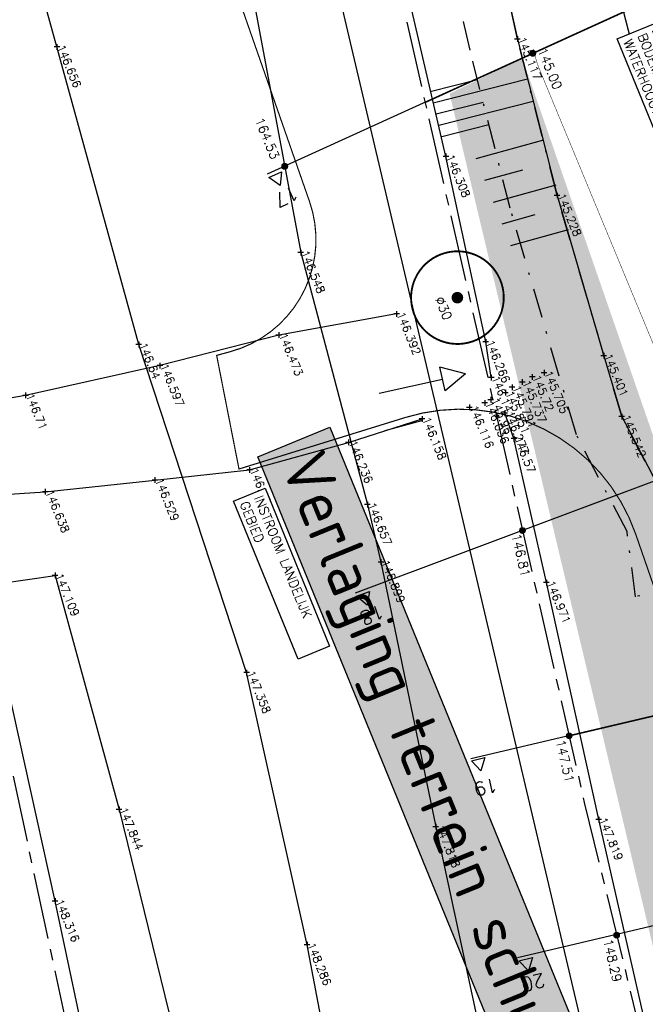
# Model space of a CAD drawing. Header units: metres. Extents: x 189938 to 192675, y 307646 to 311153.
# Tile 25 of 100: x 191634 to 191661, y 309056 to 309099. Entities that reach past the tile are written whole.
import ezdxf

# ---------------------------------------------------------------- set-up
doc = ezdxf.new("R2010")
doc.units = ezdxf.units.M
for name, pattern in [('1-200 CENTER', [4.28625, 2.8575, -0.47625, 0.47625, -0.47625]), ('1-200 DASHDOT', [2.54, 1.27, -0.635, 0, -0.635]), ('1-200 HIDDEN', [0.9525, 0.635, -0.3175])]:
    doc.linetypes.add(name, pattern=pattern)
for name, color, linetype in [('0-ALGEMENE TEKST', 1, 'Continuous'), ('PH-ALG-WERKGRENS', 3, '1-200 WERKGRENS'), ('PH-BEST-BOOM-HANDHAVEN', 98, 'Continuous'), ('PH-BEST-BOOM-HANDHAVEN-DIAMETER', 7, 'Continuous'), ('PH-BEST-KADASTRALE-GRENS', 240, '1-200 CENTER'), ('PH-BEST-TALUD', 8, 'Continuous'), ('PH-HULPLIJNEN-DPROF', 6, '1-200 DASHDOT'), ('PH-INM-BODEM-TALUD', 8, 'Continuous'), ('PH-INM-HAAG', 94, '1-200 BLOKHAAG'), ('PH-INM-HOOGTE', 30, 'Continuous'), ('PH-INM-HOOGTE-AANDUIDING', 30, 'Continuous'), ('PH-INM-VLAKVERDICHTINGSLIJN', 8, 'Continuous'), ('PH-NIEUW-AAND-DPROF', 3, 'Continuous'), ('PH-NIEUW-BEPLANTING-GAZON-BERM', 75, 'Continuous'), ('PH-NIEUW-HOOGTES', 150, 'Continuous'), ('PH-NIEUW-TEKST', 7, 'Continuous'), ('PH-ONTWERP-HULPLIJNEN', 150, 'Continuous'), ('PH-ONTWERP-WATERBUFFER', 7, 'Continuous'), ('PH-OPBREEK-GAZON-BERM', 75, 'Continuous')]:
    doc.layers.add(name, color=color, linetype=linetype)
doc.layers.add('PH-BEST-HOOGTE', color=20, linetype='Continuous', lineweight=9)
doc.styles.add('NLCS-ISO', font='NLCS-ISO.ttf')
doc.styles.add('ROMANS', font='romans.shx')
doc.linetypes.add('1-200 BLOKHAAG', pattern='A,0,-0.035,[1,Gras.shx,S=5,R=0,X=0,Y=0.0025],-0.475', length=0.51)
doc.linetypes.add('1-200 WERKGRENS', pattern='A,1.5,-0.6,["WERK",ROMANS,S=0.24,R=0,X=-0.5,Y=-0.12],-0.45', length=2.55)

# ---------------------------------------------------------------- blocks, each defined once
blk = doc.blocks.new('*U50')
at = {"const_width": 0.08}
blk.add_lwpolyline([(1.293, 1.526, 24.202564), (1.526, 1.293, 0.041318)], format="xyb", close=True, dxfattribs=at)
at = {"linetype": 'Continuous', "const_width": 0.25}
blk.add_lwpolyline([(-0.125, 0, 1), (0.125, 0, 1)], format="xyb", close=True, dxfattribs=at)
blk = doc.blocks.new('Hoogtepunt')
h = blk.add_hatch(color=256)
edge = h.paths.add_edge_path()
edge.add_arc((0, 0), 0.128, 0, 360)
blk.add_circle((0, 0), 0.128)

msp = doc.modelspace()

# ---------------------------------------------------------------- hatches: boundary and pattern name
at = {"layer": 'PH-NIEUW-BEPLANTING-GAZON-BERM', "transparency": 33554534}
h = msp.add_hatch(color=256, dxfattribs=at)
h.dxf.hatch_style = 1
h.paths.add_polyline_path([(191655.355, 309096.942), (191652.223, 309095.409), (191661.336, 309057.187), (191668.298, 309059.6)])
at = {"layer": 'PH-OPBREEK-GAZON-BERM', "transparency": 33554585}
h = msp.add_hatch(color=256, dxfattribs=at)
h.dxf.hatch_style = 1
edge = h.paths.add_edge_path()
edge.add_line((191661.6, 309078.922), (191655.355, 309096.942))
edge.add_line((191655.355, 309096.942), (191652.223, 309095.409))
edge.add_line((191652.223, 309095.409), (191661.336, 309057.187))
edge.add_line((191661.336, 309057.187), (191662.268, 309053.276))
edge.add_line((191662.268, 309053.276), (191663.2, 309049.366))
edge.add_line((191663.2, 309049.366), (191664.133, 309045.456))
edge.add_line((191664.133, 309045.456), (191665.065, 309041.545))
edge.add_line((191665.065, 309041.545), (191667.415, 309031.689))
edge.add_line((191667.415, 309031.689), (191667.766, 309030.216))
edge.add_arc((191677.493, 309032.535), 10, 193.4097, 247.4895)
edge.add_arc((191677.493, 309032.535), 10, 247.4895, 283.6396)
edge.add_line((191679.852, 309022.817), (191684.921, 309024.047))
edge.add_line((191684.921, 309024.047), (191690.963, 309025.513))
edge.add_arc((191688.604, 309035.231), 10, 283.6396, 329.4933)
edge.add_arc((191688.604, 309035.231), 10, 329.4937, 375.517)
edge.add_line((191698.24, 309037.906), (191697.825, 309039.418))
edge.add_line((191697.825, 309039.418), (191694.503, 309051.523))
edge.add_line((191694.503, 309051.523), (191693.444, 309055.38))
edge.add_line((191693.444, 309055.38), (191692.385, 309059.238))
edge.add_line((191692.385, 309059.238), (191691.327, 309063.095))
edge.add_line((191691.327, 309063.095), (191689.374, 309070.211))
edge.add_line((191689.374, 309070.211), (191687.109, 309072.437))
edge.add_line((191687.109, 309072.437), (191686.384, 309074.711))
edge.add_line((191686.384, 309074.711), (191685.774, 309076.627))
edge.add_line((191685.774, 309076.627), (191685.049, 309078.901))
edge.add_line((191685.049, 309078.901), (191685.844, 309082.09))
edge.add_line((191685.844, 309082.09), (191683.678, 309087.187))
edge.add_line((191683.678, 309087.187), (191679.464, 309085.609))
edge.add_line((191679.464, 309085.609), (191661.6, 309078.922))

# ---------------------------------------------------------------- linework, layer by layer
at = {"layer": 'PH-ALG-WERKGRENS', "ltscale": 1.25, "flags": 128}
msp.add_lwpolyline([(191642.15, 309122.216), (191666.604, 309018.387), (191707.798, 309023.591)], dxfattribs=at)
at = {"layer": 'PH-BEST-KADASTRALE-GRENS', "flags": 128}
for points in [[(191640.835, 309140.265), (191643.791, 309124.6), (191649.68, 309101.561), (191658.029, 309064.866), (191662.709, 309045.639), (191669.63, 309016.21)], [(191604.733, 309066.568), (191632.078, 309072.215), (191642.899, 309021.73), (191647.903, 309000)]]:
    msp.add_lwpolyline(points, dxfattribs=at)
at = {"layer": 'PH-BEST-TALUD'}
for points in [[(191651.392, 309095.504), (191653.425, 309096.02)], [(191651.515, 309095.019), (191655.581, 309096.051)], [(191651.638, 309094.535), (191653.671, 309095.05)], [(191651.761, 309094.05), (191655.827, 309095.082)], [(191651.884, 309093.565), (191653.917, 309094.081)]]:
    msp.add_lwpolyline(points, dxfattribs=at)
at = {"layer": 'PH-HULPLIJNEN-DPROF'}
for points in [[(191671.531, 309102.954), (191674.181, 309098.281), (191676.651, 309093.822), (191678.243, 309089.532), (191679.51, 309085.462), (191680.75, 309080.912), (191680.996, 309078.764), (191662.406, 309074.253), (191661.883, 309077.219), (191659.645, 309081.49), (191656.857, 309091.021), (191655.146, 309097.765), (191653.597, 309104.72)], [(191676.013, 309099.308), (191678.565, 309094.701), (191680.231, 309090.21), (191681.526, 309086.05), (191682.818, 309081.31), (191682.799, 309079.202), (191660.231, 309073.726), (191659.872, 309076.533), (191657.688, 309080.7), (191654.831, 309090.468), (191653.103, 309097.278), (191651.562, 309104.196)]]:
    msp.add_lwpolyline(points, dxfattribs=at)
at = {"layer": 'PH-INM-BODEM-TALUD'}
msp.add_lwpolyline([(191684.895, 309070.69), (191684.809, 309067.72), (191685.482, 309059.617), (191686.944, 309051.796), (191688.61, 309043.932), (191690.575, 309035.272), (191691.407, 309028.895), (191682.642, 309027.22), (191678.363, 309026.741), (191676.409, 309033.926), (191674.305, 309041.377), (191672.488, 309049.375), (191670.726, 309056.731), (191669.318, 309063.053), (191668.411, 309067.416), (191666.809, 309073.572), (191664.862, 309079.747), (191663.32, 309086.772), (191661.059, 309093.799), (191659.376, 309100.321), (191657.283, 309107.757), (191656.124, 309112.76), (191654.332, 309118.453), (191651.293, 309124.158)], dxfattribs=at)
at = {"layer": 'PH-INM-HAAG', "flags": 128}
for points in [[(191654.017, 309083.172), (191653.78, 309084.708), (191652.062, 309092.702), (191650.084, 309101.255), (191647.871, 309110.496), (191645.562, 309119.535), (191644.163, 309125.14), (191643.361, 309128.998), (191642.518, 309132.956), (191642.176, 309134.535), (191641.179, 309140.22)], [(191660.989, 308945.457), (191660.502, 308947.41), (191659.262, 308953.555), (191657.505, 308961.827), (191654.762, 308973.33), (191652.309, 308984.529), (191650.542, 308992.023), (191647.822, 309004.056), (191645.839, 309013.207), (191643.084, 309025.482), (191640.284, 309038.056), (191638.353, 309045.843), (191635.224, 309060.608), (191632.597, 309072.44), (191624.575, 309070.983), (191613.534, 309068.738), (191606.127, 309067.163), (191605.036, 309067.087), (191604.468, 309069.962), (191601.781, 309082.247), (191600.167, 309089.463), (191599.28, 309093.572), (191598.219, 309097.815), (191597.088, 309104.462), (191600.035, 309105.068)], [(191702.39, 309021.341), (191697.484, 309019.896), (191691.429, 309019.472), (191683.139, 309018.458), (191669.922, 309017.015), (191668.798, 309022.596), (191666.991, 309030.546), (191665.273, 309038.385), (191663.34, 309045.672), (191660.679, 309055.228), (191658.652, 309064.127), (191656.395, 309074.336), (191654.996, 309080.545), (191654.598, 309081.633)]]:
    msp.add_lwpolyline(points, dxfattribs=at)
at = {"layer": 'PH-INM-HOOGTE', "flags": 128}
for points in [[(191655.268, 309097.765), (191655.024, 309097.765)], [(191655.146, 309097.887), (191655.146, 309097.643)], [(191656.979, 309091.021), (191656.735, 309091.021)], [(191656.857, 309091.143), (191656.857, 309090.899)], [(191658.868, 309084.238), (191658.868, 309083.994)], [(191658.99, 309084.116), (191658.746, 309084.116)], [(191655.782, 309083.325), (191655.782, 309083.081)], [(191656.415, 309083.381), (191656.171, 309083.381)], [(191656.293, 309083.503), (191656.293, 309083.259)], [(191655.474, 309082.977), (191655.23, 309082.977)], [(191655.352, 309083.099), (191655.352, 309082.855)], [(191655.904, 309083.203), (191655.66, 309083.203)], [(191654.749, 309082.517), (191654.505, 309082.517)], [(191654.627, 309082.639), (191654.627, 309082.395)], [(191655.039, 309082.754), (191654.795, 309082.754)], [(191654.917, 309082.876), (191654.917, 309082.632)], [(191653.862, 309082.082), (191653.618, 309082.082)], [(191653.74, 309082.204), (191653.74, 309081.96)], [(191654.117, 309082.216), (191653.873, 309082.216)], [(191653.995, 309082.338), (191653.995, 309082.094)], [(191653.199, 309081.889), (191652.955, 309081.889)], [(191653.077, 309082.011), (191653.077, 309081.767)], [(191651.159, 309081.39), (191650.915, 309081.39)], [(191651.037, 309081.512), (191651.037, 309081.268)], [(191659.767, 309081.49), (191659.523, 309081.49)], [(191659.645, 309081.612), (191659.645, 309081.368)], [(191647.986, 309080.382), (191647.742, 309080.382)], [(191647.864, 309080.504), (191647.864, 309080.26)], [(191643.725, 309079.195), (191643.481, 309079.195)], [(191643.603, 309079.317), (191643.603, 309079.073)], [(191639.643, 309078.755), (191639.399, 309078.755)], [(191639.521, 309078.877), (191639.521, 309078.633)], [(191634.917, 309078.251), (191634.673, 309078.251)], [(191634.795, 309078.373), (191634.795, 309078.129)]]:
    msp.add_lwpolyline(points, dxfattribs=at)
at = {"layer": 'PH-INM-HOOGTE'}
for p in [(191655.146, 309097.765), (191656.857, 309091.021), (191658.868, 309084.116), (191656.293, 309083.381), (191655.352, 309082.977), (191655.782, 309083.203), (191654.627, 309082.517), (191654.917, 309082.754), (191653.74, 309082.082), (191653.995, 309082.216), (191653.077, 309081.889), (191651.037, 309081.39), (191659.645, 309081.49), (191647.864, 309080.382), (191643.603, 309079.195), (191639.521, 309078.755), (191634.795, 309078.251)]:
    msp.add_point(p, dxfattribs=at)
at = {"layer": 'PH-INM-HOOGTE-AANDUIDING', "flags": 128}
for points in [[(191635.424, 309097.428), (191635.18, 309097.428)], [(191635.302, 309097.55), (191635.302, 309097.306)], [(191652.184, 309092.702), (191651.94, 309092.702)], [(191652.062, 309092.824), (191652.062, 309092.58)], [(191645.93, 309088.564), (191645.686, 309088.564)], [(191645.808, 309088.686), (191645.808, 309088.442)], [(191650.058, 309085.914), (191649.814, 309085.914)], [(191649.936, 309086.036), (191649.936, 309085.792)], [(191644.86, 309085.129), (191644.86, 309084.885)], [(191638.949, 309084.595), (191638.705, 309084.595)], [(191638.827, 309084.717), (191638.827, 309084.473)], [(191644.982, 309085.007), (191644.738, 309085.007)], [(191653.902, 309084.708), (191653.658, 309084.708)], [(191653.78, 309084.83), (191653.78, 309084.586)], [(191639.737, 309083.811), (191639.737, 309083.567)], [(191639.859, 309083.689), (191639.615, 309083.689)], [(191654.139, 309083.172), (191653.895, 309083.172)], [(191654.017, 309083.294), (191654.017, 309083.05)], [(191633.951, 309082.529), (191633.951, 309082.285)], [(191634.073, 309082.407), (191633.829, 309082.407)], [(191654.72, 309081.633), (191654.476, 309081.633)], [(191654.598, 309081.755), (191654.598, 309081.511)], [(191655.118, 309080.545), (191654.874, 309080.545)], [(191654.996, 309080.667), (191654.996, 309080.423)], [(191648.683, 309077.824), (191648.683, 309077.58)], [(191648.805, 309077.702), (191648.561, 309077.702)], [(191649.261, 309075.344), (191649.261, 309075.1)], [(191649.383, 309075.222), (191649.139, 309075.222)], [(191635.341, 309074.648), (191635.097, 309074.648)], [(191635.219, 309074.77), (191635.219, 309074.526)], [(191656.395, 309074.458), (191656.395, 309074.214)], [(191656.517, 309074.336), (191656.273, 309074.336)], [(191643.593, 309070.458), (191643.349, 309070.458)], [(191643.471, 309070.58), (191643.471, 309070.336)], [(191637.979, 309064.687), (191637.979, 309064.443)], [(191638.101, 309064.565), (191637.857, 309064.565)], [(191658.652, 309064.249), (191658.652, 309064.005)], [(191651.751, 309063.815), (191651.507, 309063.815)], [(191651.629, 309063.937), (191651.629, 309063.693)], [(191658.774, 309064.127), (191658.53, 309064.127)], [(191635.346, 309060.608), (191635.102, 309060.608)], [(191635.224, 309060.73), (191635.224, 309060.486)], [(191646.201, 309058.733), (191645.957, 309058.733)], [(191646.079, 309058.855), (191646.079, 309058.611)]]:
    msp.add_lwpolyline(points, dxfattribs=at)
at = {"layer": 'PH-INM-HOOGTE-AANDUIDING'}
for p in [(191635.302, 309097.428), (191652.062, 309092.702), (191645.808, 309088.564), (191649.936, 309085.914), (191638.827, 309084.595), (191644.86, 309085.007), (191653.78, 309084.708), (191639.737, 309083.689), (191654.017, 309083.172), (191633.951, 309082.407), (191654.598, 309081.633), (191654.996, 309080.545), (191648.683, 309077.702), (191649.261, 309075.222), (191635.219, 309074.648), (191656.395, 309074.336), (191643.471, 309070.458), (191637.979, 309064.565), (191651.629, 309063.815), (191658.652, 309064.127), (191635.224, 309060.608), (191646.079, 309058.733)]:
    msp.add_point(p, dxfattribs=at)
at = {"layer": 'PH-INM-VLAKVERDICHTINGSLIJN'}
for points in [[(191640.244, 309112.117), (191643.202, 309102.56), (191645.808, 309088.564), (191648.683, 309077.702), (191649.261, 309075.222), (191651.629, 309063.815), (191654.731, 309049.382), (191658.107, 309035.297), (191660.244, 309023.169)], [(191656.335, 309013.737), (191654.293, 309022.707), (191651.794, 309033.238), (191648.855, 309044.096), (191646.079, 309058.733), (191643.471, 309070.458), (191638.827, 309084.595), (191635.302, 309097.428), (191631.94, 309109.553), (191623.885, 309105.629), (191613.503, 309102.425), (191615.851, 309092.642), (191618.515, 309082.01), (191611.832, 309078.876), (191609.26, 309089.068)], [(191653.597, 309104.72), (191655.146, 309097.765), (191656.857, 309091.021), (191658.868, 309084.116), (191659.645, 309081.49), (191661.883, 309077.219), (191663.11, 309070.262), (191664.95, 309063.419), (191666.658, 309055.956), (191668.772, 309047.382), (191670.88, 309038.932), (191672.752, 309030.631), (191674.551, 309022.498), (191682.609, 309023.161), (191689.511, 309023.872), (191696.944, 309024.504), (191696.576, 309029.7), (191694.791, 309037.077), (191692.802, 309044.757), (191691.02, 309051.874), (191689.788, 309058.486), (191688.741, 309066.203), (191688.773, 309069.643), (191688.798, 309071.638)], [(191600.61, 309103.424), (191602.166, 309096.059), (191604.712, 309084.701), (191606.219, 309078.586), (191608.384, 309069.828), (191617.635, 309071.439), (191628.063, 309073.603), (191635.219, 309074.648), (191637.979, 309064.565), (191641.566, 309049.96), (191644.933, 309034.501), (191648.3, 309021.411), (191650.769, 309010.936)], [(191649.936, 309085.914), (191644.86, 309085.007), (191639.737, 309083.689), (191633.951, 309082.407), (191626.392, 309081.099), (191619.768, 309079.541)], [(191610.485, 309074.367), (191617.467, 309075.575), (191623.8, 309076.74), (191629.25, 309077.893), (191634.795, 309078.251), (191639.521, 309078.755), (191643.603, 309079.195), (191647.864, 309080.382), (191651.037, 309081.39)]]:
    msp.add_lwpolyline(points, dxfattribs=at)
at = {"layer": 'PH-NIEUW-AAND-DPROF', "color": 1}
for points in [[(191681.879, 309109.03), (191644.367, 309091.935)], [(191690.489, 309089.736), (191648.151, 309073.887)], [(191694.593, 309076.499), (191653.139, 309066.745)], [(191696.062, 309067.805), (191655.15, 309058.171)]]:
    msp.add_lwpolyline(points, dxfattribs=at)
at = {"layer": 'PH-NIEUW-AAND-DPROF', "color": 7}
for points in [[(191644.975, 309092.047), (191644.918, 309091.45), (191644.429, 309091.798)], [(191648.766, 309073.957), (191648.667, 309073.366), (191648.204, 309073.747)], [(191653.745, 309066.793), (191653.572, 309066.219), (191653.161, 309066.656)], [(191655.796, 309058.18), (191655.623, 309057.605), (191655.212, 309058.042)]]:
    msp.add_lwpolyline(points, close=True, dxfattribs=at)
at = {"layer": 'PH-NIEUW-TEKST'}
for points in [[(191652.909, 309083.331), (191651.802, 309083.622)], [(191652.03, 309082.598), (191651.802, 309083.622)], [(191652.909, 309083.331), (191652.03, 309082.598)], [(191649.194, 309082.504), (191651.916, 309083.11)]]:
    msp.add_lwpolyline(points, dxfattribs=at)
at = {"layer": 'PH-ONTWERP-HULPLIJNEN'}
for points in [[(191651.165, 309095.033), (191677.082, 309106.844)], [(191685.844, 309087.997), (191655.362, 309076.587)], [(191657.443, 309067.751), (191689.468, 309075.292)]]:
    msp.add_lwpolyline(points, dxfattribs=at)
at = {"layer": 'PH-ONTWERP-WATERBUFFER'}
for p, q in [((191656.273, 309093.399), (191653.348, 309092.595)), ((191655.37, 309092.114), (191653.721, 309091.661)), ((191656.803, 309091.47), (191654.095, 309090.726)), ((191655.897, 309090.184), (191654.468, 309089.792)), ((191657.333, 309089.542), (191654.842, 309088.857)), ((191649.451, 309080.886), (191651.029, 309081.317))]:
    msp.add_line(p, q, dxfattribs=at)
at = {"layer": 'PH-ONTWERP-WATERBUFFER', "color": 150, "linetype": '1-200 HIDDEN', "ltscale": 2, "flags": 128}
msp.add_lwpolyline([(191657.379, 309124.149, 0.05, 0.05, 0), (191659.846, 309121.6, 0.05, 0.05, 0), (191662.355, 309118.619, 0.05, 0.05, 0), (191662.901, 309118.04, 0.05, 0.05, 0), (191665.677, 309115.401, 0.05, 0.05, -0.086488), (191668.745, 309111.263, 0.05, 0.05, 0), (191669.074, 309110.609, 0.05, 0.05, 0.042932), (191670.094, 309109.232, 0.05, 0.05, -0.054433), (191672.597, 309105.684, 0.05, 0.05, 0), (191677.41, 309096.991, 0.05, 0.05, -0.074925), (191681.566, 309085.818, 0.05, 0.05, 0), (191689.091, 309049.904, 0.05, 0.05, -0.405012), (191683.073, 309040.371, 0.05, 0.05, 0), (191680.694, 309039.794, 0.05, 0.05, -0.386487), (191671.131, 309045.013, 0.05, 0.05, 0), (191660.241, 309076.431, 0.05, 0.05, 0.404715), (191650.31, 309081.452, 0.05, 0.05, 0), (191643.147, 309079.234, 0.05, 0.05, 0), (191642.184, 309084.129, 0.05, 0.05, 0), (191642.782, 309084.293, 0.05, 0.05, 0.434524), (191646.185, 309090.763, 0.05, 0.05, 0), (191642.278, 309101.96, 0.05, 0.05, 0), (191639.679, 309109.602, 0.05, 0.05, -0.055888), (191638.723, 309113.955, 0.05, 0.05, 0), (191638.276, 309118.211, 0.05, 0.05, -0.130008), (191638.668, 309120.738, 0.05, 0.05, 0), (191642.757, 309130.079, 0.05, 0.05, 0.170777), (191643.136, 309132.978, 0.05, 0.05, -0.037176), (191642.907, 309135.55, 0.05, 0.05, 0), (191642.902, 309136.529, 0.05, 0.05, -0.400571), (191644.325, 309138.034, 0.05, 0.05, 0), (191644.548, 309138.045, 0.05, 0.05, -0.29319), (191645.954, 309137.242, 0.05, 0.05, 0), (191647.863, 309133.589, 0.05, 0.05, 0.114687), (191652.289, 309128.437, 0.05, 0.05, -0.025294), (191657.139, 309124.361, 0, 0, 0)], format="xyseb", dxfattribs=at)
at = {"layer": 'PH-ONTWERP-WATERBUFFER', "const_width": 0.02}
msp.add_lwpolyline([(191655.844, 309097.335, 0.056668), (191656.093, 309096.466), (191662.218, 309081.676, -0.058895), (191663.493, 309077.157), (191664.424, 309071.29, 0.05064), (191665.457, 309067.383), (191667.803, 309061.145), (191673.115, 309045.701, 0.386487), (191680.199, 309041.835), (191682.578, 309042.412, 0.405012), (191687.036, 309049.473), (191683.133, 309067.498), (191681.995, 309073.532), (191679.23, 309085.522), (191676.278, 309093.623), (191670.705, 309103.938)], format="xyb", dxfattribs=at)

# ---------------------------------------------------------------- block references
at = {"layer": 'PH-BEST-BOOM-HANDHAVEN'}
msp.add_blockref('*U50', (191652.558, 309086.617), dxfattribs=at)
at = {"layer": 'PH-BEST-HOOGTE', "rotation": 63.43911204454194}
for p in [(191655.81, 309097.15), (191645.117, 309092.277), (191655.362, 309076.587), (191657.376, 309067.735), (191659.422, 309059.143)]:
    msp.add_blockref('Hoogtepunt', p, dxfattribs=at)

# ---------------------------------------------------------------- texts
at = {"layer": 'PH-BEST-BOOM-HANDHAVEN-DIAMETER', "insert": (191651.967, 309086.161), "char_height": 0.4, "attachment_point": 5, "rotation": 292.2269, "style": 'ROMANS'}
msp.add_mtext('Ø30', dxfattribs=at)
at = {"layer": 'PH-INM-HOOGTE', "style": 'ROMANS'}
for s, p in [('145.117', (191655.146, 309097.765)), ('146.656', (191635.302, 309097.428)), ('146.308', (191652.062, 309092.702)), ('145.228', (191656.857, 309091.021)), ('146.548', (191645.808, 309088.564)), ('146.392', (191649.936, 309085.914)), ('146.473', (191644.86, 309085.007)), ('146.64', (191638.827, 309084.595)), ('146.266', (191653.78, 309084.708)), ('145.401', (191658.868, 309084.116)), ('146.597', (191639.737, 309083.689)), ('145.705', (191656.293, 309083.381)), ('146.14', (191654.017, 309083.172)), ('145.737', (191655.352, 309082.977)), ('145.72', (191655.782, 309083.203)), ('146.71', (191633.951, 309082.407)), ('145.851', (191654.627, 309082.517)), ('145.791', (191654.917, 309082.754)), ('146.036', (191653.74, 309082.082)), ('145.96', (191653.995, 309082.216)), ('146.116', (191653.077, 309081.889)), ('146.277', (191654.598, 309081.633)), ('146.158', (191651.037, 309081.39)), ('145.542', (191659.645, 309081.49)), ('146.236', (191647.864, 309080.382)), ('146.57', (191654.996, 309080.545)), ('146.48', (191643.603, 309079.195)), ('146.529', (191639.521, 309078.755)), ('146.638', (191634.795, 309078.251)), ('146.657', (191648.683, 309077.702)), ('146.899', (191649.261, 309075.222)), ('147.109', (191635.219, 309074.648)), ('146.971', (191656.395, 309074.336)), ('147.358', (191643.471, 309070.458)), ('147.844', (191637.979, 309064.565)), ('147.818', (191651.629, 309063.815)), ('147.819', (191658.652, 309064.127)), ('148.316', (191635.224, 309060.608)), ('148.286', (191646.079, 309058.733))]:
    msp.add_text(s, height=0.35, rotation=292.227, dxfattribs=at).set_placement(p)
at = {"layer": 'PH-NIEUW-AAND-DPROF', "color": 3, "style": 'ROMANS'}
for s, rotation, p in [('17', 204.5, (191645.539, 309091.449)), ('18', 200.523, (191649.26, 309073.402)), ('19', 193.251, (191654.213, 309065.932)), ('20', 193.251, (191656.255, 309057.511))]:
    msp.add_text(s, height=0.6, rotation=rotation, dxfattribs=at).set_placement(p)
at = {"layer": 'PH-NIEUW-HOOGTES', "style": 'ROMANS'}
for s, rotation, p in [('145.00', 292.227, (191656.006, 309097.289)), ('164.53', 292.227, (191643.826, 309094.283)), ('146.81', 282.8865, (191654.894, 309076.392)), ('147.51', 282.8865, (191656.798, 309067.518)), ('148.29', 282.8865, (191658.844, 309058.926))]:
    msp.add_text(s, height=0.4, rotation=rotation, dxfattribs=at).set_placement(p)

# ---------------------------------------------------------------- next in the draw order: texts
at = {"layer": 'PH-NIEUW-TEKST', "char_height": 0.4, "attachment_point": 1, "rotation": 292.2269, "style": 'ROMANS', "bg_fill": 19, "box_fill_scale": 1.5, "bg_fill_color": 256, "bg_fill_transparency": 0}
for s, width, insert in [('\\A1;BODEM WATERBUFFER\\PBODEMHOOGTE: +145.00 NAP\\PWATERHOOGTE: +146.50 NAP', 9.07946, (191661.305, 309098.316)), ('\\A1;INSTROOM LANDELIJK GEBIED', 6.95516, (191644.161, 309078.144))]:
    msp.add_mtext_dynamic_manual_height_columns(s, width=width, gutter_width=1, heights=[0], dxfattribs=dict(at, insert=insert))

# ---------------------------------------------------------------- next in the draw order: hatches: boundary and pattern name
at = {"layer": '0-ALGEMENE TEKST'}
h = msp.add_hatch(color=255, dxfattribs=at)
h.dxf.hatch_style = 1
h.paths.add_polyline_path([(191647.067, 309081.031), (191662.894, 309042.301), (191659.785, 309041.03), (191643.958, 309079.761)])

# ---------------------------------------------------------------- next in the draw order: linework, layer by layer
msp.add_lwpolyline([(191647.067, 309081.031), (191662.894, 309042.301), (191659.785, 309041.03), (191643.958, 309079.761)], close=True, dxfattribs=at)

# ---------------------------------------------------------------- next in the draw order: texts
at = {"layer": '0-ALGEMENE TEKST', "insert": (191646.761, 309080.208), "char_height": 2, "attachment_point": 1, "rotation": 292.2269, "style": 'NLCS-ISO'}
msp.add_mtext_dynamic_manual_height_columns('Verlaging terrein schutterij n.t.b.', width=41.25348, gutter_width=61.683, heights=[0], dxfattribs=at)

doc.saveas('drawing.dxf')
